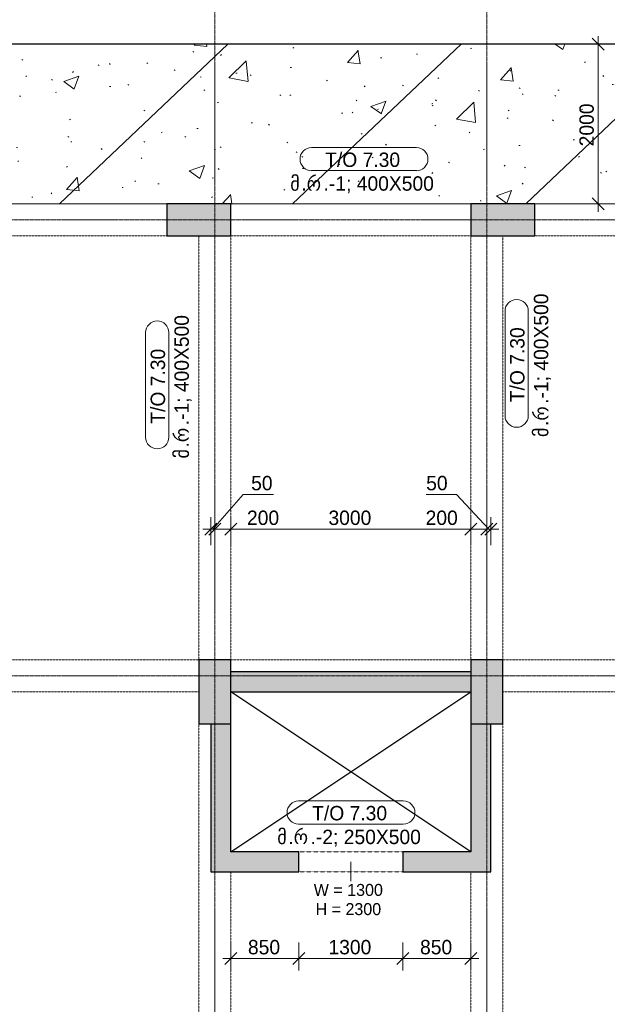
# Model space of a CAD drawing. Header units: millimetres. Extents: x -21500 to 4800, y -5900 to 33113.
# Tile 5 of 8: x -12486 to -5145, y 7592 to 19904. Entities that reach past the tile are written whole.
import ezdxf

# ---------------------------------------------------------------- set-up
doc = ezdxf.new("R2010")
doc.units = ezdxf.units.MM
for name, pattern in [('StructuralPlan-L02$0$Grid Line', [22.225, 12.7, -3.175, 3.175, -3.175]), ('StructuralPlan-L02$0$Hidden', [7.14375, 4.7625, -2.38125]), ('StructuralPlan-L02$0$Hidden 1_5', [2.2, 1.5, -0.7]), ('StructuralPlan-L02$0$Overhead', [3.96875, 2.38125, -1.5875])]:
    doc.linetypes.add(name, pattern=pattern)
for name, color, linetype, lineweight in [('S - HATCH', 252, 'Continuous', 5), ('S - LINE', 7, 'Continuous', 20), ('StructuralPlan-L02$0$A-010-D_DIM', 7, 'Continuous', 5), ('StructuralPlan-L02$0$A-010-D_DIM-100', 7, 'Continuous', 5), ('StructuralPlan-L02$0$A-200-M_WALL_EXT', 7, 'Continuous', 30), ('StructuralPlan-L02$0$A-200-M_WALL_PAT', 7, 'Continuous', 30), ('StructuralPlan-L02$0$A-230-M_FLOOR', 7, 'Continuous', 30), ('StructuralPlan-L02$0$A-230-MH_FLOOR', 7, 'StructuralPlan-L02$0$Hidden', 15), ('StructuralPlan-L02$0$A-325-A_DOOR', 7, 'Continuous', 5), ('StructuralPlan-L02$0$A-325-M_DOOR', 7, 'Continuous', 5), ('StructuralPlan-L02$0$S-280-A_STRUCT_FRAME', 7, 'Continuous', 5), ('StructuralPlan-L02$0$S-280-M_COLUMN', 7, 'Continuous', 30), ('StructuralPlan-L02$0$S-280-M_COLUMN main', 7, 'Continuous', 30), ('StructuralPlan-L02$0$S-280-M_STRUCT_FRAME 4', 7, 'StructuralPlan-L02$0$Hidden 1_5', 5), ('StructuralPlan-L02$0$Z-030-M_GRID', 7, 'Continuous', 5)]:
    doc.layers.add(name, color=color, linetype=linetype, lineweight=lineweight)
doc.styles.add('StructuralPlan-L02$0$Cubicon_2', font='Cubicon.ttf', dxfattribs={"height": 180})
doc.styles.add('StructuralPlan-L02$0$Cubicon_3', font='Cubicon.ttf', dxfattribs={"height": 150})
doc.styles.add('StructuralPlan-L02$0$Cubicon_4', font='Cubicon.ttf', dxfattribs={"height": 180})
doc.dimstyles.new('StructuralPlan-L02$0$CUB_DIM_1_8', dxfattribs={"dimscale": 304.8, "dimtxt": 181.601257, "dimasz": 0.492126, "dimexe": 0.492126, "dimexo": 0.0625, "dimgap": 0, "dimtad": 1, "dimdec": 0, "dimzin": 0, "dimdsep": 46, "dimtxsty": 'StructuralPlan-L02$0$Cubicon_2', "dimblk1": 'StructuralPlan-L02$0$_Oblique', "dimblk2": 'StructuralPlan-L02$0$_Oblique', "dimsah": 1, "dimcen": 0.09, "dimdle": 0.328084, "dimazin": 0, "dimtfac": 1, "dimtdec": 4, "dimtix": 1, "dimtmove": 0, "dimatfit": 3, "dimfxl": 0.656168, "dimfxlon": 1, "dimtvp": 1, "dimtolj": 1, "dimtzin": 0, "dimarcsym": 2})
doc.dimstyles.new('StructuralPlan-L02$0$CUB_DIM_1_8_1', dxfattribs={"dimscale": 304.8, "dimtxt": 181.601257, "dimasz": 0.492126, "dimexe": 0.492126, "dimexo": 0.0625, "dimgap": 0, "dimtad": 1, "dimdec": 0, "dimzin": 0, "dimdsep": 46, "dimtxsty": 'StructuralPlan-L02$0$Cubicon_2', "dimblk1": 'StructuralPlan-L02$0$_Oblique', "dimblk2": 'StructuralPlan-L02$0$_Oblique', "dimsah": 1, "dimcen": 0.09, "dimdle": 0.328084, "dimazin": 0, "dimtfac": 1, "dimtdec": 4, "dimtix": 1, "dimtmove": 1, "dimatfit": 3, "dimfxl": 0.656168, "dimfxlon": 1, "dimtvp": 1, "dimtolj": 1, "dimtzin": 0, "dimarcsym": 2})

# ---------------------------------------------------------------- blocks, each defined once
blk = doc.blocks.new('StructuralPlan-L02$0$00_CUB_DR_XX ღიობი - B2_1300X2300_USED-2844307-L02')
at = {"layer": 'StructuralPlan-L02$0$A-325-M_DOOR', "linetype": 'StructuralPlan-L02$0$Overhead'}
for p, q in [((-658, 125), (642, 125)), ((-658, -125), (642, -125))]:
    blk.add_line(p, q, dxfattribs=at)
blk = doc.blocks.new('StructuralPlan-L02$0$00_CUB_რიგელის თეგი_ზედა ნიშნული_კვეთი_მარკირება - მარკირება-კვეთი-ნიშნული-1405924-L02')
at = {"layer": 'StructuralPlan-L02$0$S-280-A_STRUCT_FRAME'}
for p, q in [((6.54, 3.05), (-6.54, 3.05)), ((-6.54, 0.16), (6.54, 0.16))]:
    blk.add_line(p, q, dxfattribs=at)
for centre, start, end in [((-6.54, 1.6), 90, 270), ((6.54, 1.6), 270, 90)]:
    blk.add_arc(centre, 1.45, start, end, dxfattribs=at)
blk = doc.blocks.new('StructuralPlan-L02$0$DIMBLOCK74-L02')
at = {"layer": 'StructuralPlan-L02$0$A-010-D_DIM-100', "transparency": 16777216}
for p, q in [((-5261, 19700), (-5261, 17500)), ((-5261, 19600), (-5411, 19600)), ((-5261, 19600), (-5336, 19675)), ((-5261, 19600), (-5186, 19525)), ((-5261, 19600), (-5061, 19600)), ((-5261, 17600), (-5336, 17675)), ((-5261, 17600), (-5411, 17600)), ((-5261, 17600), (-5186, 17525)), ((-5261, 17600), (-5061, 17600))]:
    blk.add_line(p, q, dxfattribs=at)
at = {"layer": 'StructuralPlan-L02$0$A-010-D_DIM-100', "color": 0, "transparency": 16777216, "insert": (-5494, 18321), "char_height": 180, "width": 670.53, "attachment_point": 1, "rotation": 90, "line_spacing_factor": 0.931288, "style": 'StructuralPlan-L02$0$Cubicon_2'}
blk.add_mtext('2000', dxfattribs=at)
blk = doc.blocks.new('StructuralPlan-L02$0$_Oblique')
at = {"color": 0, "linetype": 'ByBlock', "lineweight": -2}
blk.add_line((-0.5, -0.5), (0.5, 0.5), dxfattribs=at)
blk = doc.blocks.new('StructuralPlan-L02$0$DIMBLOCK84-L02')
at = {"layer": 'StructuralPlan-L02$0$A-010-D_DIM-100', "transparency": 16777216}
for p, q in [((-9850, 8164), (-9850, 8364)), ((-9000, 8164), (-9000, 8364)), ((-9950, 8164), (-9000, 8164)), ((-9850, 8164), (-9925, 8089)), ((-9850, 8164), (-9775, 8239)), ((-9850, 8164), (-9850, 8014)), ((-9000, 8164), (-9075, 8089)), ((-9000, 8164), (-8925, 8239)), ((-9000, 8164), (-9000, 8014))]:
    blk.add_line(p, q, dxfattribs=at)
at = {"layer": 'StructuralPlan-L02$0$A-010-D_DIM-100', "color": 0, "transparency": 16777216, "insert": (-9635, 8397), "char_height": 180, "width": 502.9, "attachment_point": 1, "line_spacing_factor": 0.931288, "style": 'StructuralPlan-L02$0$Cubicon_2'}
blk.add_mtext('850', dxfattribs=at)
blk = doc.blocks.new('StructuralPlan-L02$0$DIMBLOCK85-L02')
at = {"layer": 'StructuralPlan-L02$0$A-010-D_DIM-100', "transparency": 16777216}
for p, q in [((-9000, 8164), (-9000, 8364)), ((-7700, 8164), (-7700, 8364)), ((-9000, 8164), (-9075, 8089)), ((-9000, 8164), (-8925, 8239)), ((-9000, 8164), (-7700, 8164)), ((-9000, 8164), (-9000, 8014)), ((-7700, 8164), (-7775, 8089)), ((-7700, 8164), (-7625, 8239)), ((-7700, 8164), (-7700, 8014))]:
    blk.add_line(p, q, dxfattribs=at)
at = {"layer": 'StructuralPlan-L02$0$A-010-D_DIM-100', "color": 0, "transparency": 16777216, "insert": (-8629, 8397), "char_height": 180, "width": 670.53, "attachment_point": 1, "line_spacing_factor": 0.931288, "style": 'StructuralPlan-L02$0$Cubicon_2'}
blk.add_mtext('1300', dxfattribs=at)
blk = doc.blocks.new('StructuralPlan-L02$0$DIMBLOCK86-L02')
at = {"layer": 'StructuralPlan-L02$0$A-010-D_DIM-100', "transparency": 16777216}
for p, q in [((-7700, 8164), (-7700, 8364)), ((-6850, 8164), (-6850, 8364)), ((-7700, 8164), (-7775, 8089)), ((-7700, 8164), (-7625, 8239)), ((-7700, 8164), (-6750, 8164)), ((-7700, 8164), (-7700, 8014)), ((-6850, 8164), (-6925, 8089)), ((-6850, 8164), (-6775, 8239)), ((-6850, 8164), (-6850, 8014))]:
    blk.add_line(p, q, dxfattribs=at)
at = {"layer": 'StructuralPlan-L02$0$A-010-D_DIM-100', "color": 0, "transparency": 16777216, "insert": (-7485, 8397), "char_height": 180, "width": 502.9, "attachment_point": 1, "line_spacing_factor": 0.931288, "style": 'StructuralPlan-L02$0$Cubicon_2'}
blk.add_mtext('850', dxfattribs=at)
blk = doc.blocks.new('StructuralPlan-L02$0$DIMBLOCK87-L02')
at = {"layer": 'StructuralPlan-L02$0$A-010-D_DIM-100', "transparency": 16777216}
for p, q in [((-9695, 13967), (-10075, 13533)), ((-9315, 13967), (-9695, 13967)), ((-10100, 13533), (-10100, 13683)), ((-10050, 13533), (-10050, 13683)), ((-10100, 13533), (-10025, 13608)), ((-10050, 13533), (-9975, 13608)), ((-10200, 13533), (-10050, 13533)), ((-10100, 13533), (-10175, 13458)), ((-10050, 13533), (-10125, 13458)), ((-10100, 13533), (-10100, 13333)), ((-10050, 13533), (-10050, 13316))]:
    blk.add_line(p, q, dxfattribs=at)
at = {"layer": 'StructuralPlan-L02$0$A-010-D_DIM-100', "color": 0, "transparency": 16777216, "insert": (-9595, 14200), "char_height": 180, "width": 335.26, "attachment_point": 1, "line_spacing_factor": 0.931288, "style": 'StructuralPlan-L02$0$Cubicon_2'}
blk.add_mtext('50', dxfattribs=at)
blk = doc.blocks.new('StructuralPlan-L02$0$DIMBLOCK88-L02')
at = {"layer": 'StructuralPlan-L02$0$A-010-D_DIM-100', "transparency": 16777216}
for p, q in [((-10050, 13533), (-10050, 13683)), ((-9850, 13533), (-9850, 13683)), ((-10050, 13533), (-9975, 13608)), ((-9850, 13533), (-9775, 13608)), ((-10050, 13533), (-10125, 13458)), ((-10050, 13533), (-9850, 13533)), ((-10050, 13533), (-10050, 13316)), ((-9747, 13533), (-9950, 13533)), ((-9850, 13533), (-9925, 13458)), ((-9850, 13533), (-9850, 13333)), ((-9228, 13533), (-9747, 13533))]:
    blk.add_line(p, q, dxfattribs=at)
at = {"layer": 'StructuralPlan-L02$0$A-010-D_DIM-100', "color": 0, "transparency": 16777216, "insert": (-9647, 13766), "char_height": 180, "width": 502.9, "attachment_point": 1, "line_spacing_factor": 0.931288, "style": 'StructuralPlan-L02$0$Cubicon_2'}
blk.add_mtext('200', dxfattribs=at)
blk = doc.blocks.new('StructuralPlan-L02$0$DIMBLOCK89-L02')
at = {"layer": 'StructuralPlan-L02$0$A-010-D_DIM-100', "transparency": 16777216}
for p, q in [((-9850, 13533), (-9850, 13683)), ((-6850, 13533), (-6850, 13683)), ((-9850, 13533), (-9775, 13608)), ((-6850, 13533), (-6775, 13608)), ((-9850, 13533), (-9925, 13458)), ((-9850, 13533), (-6850, 13533)), ((-9850, 13533), (-9850, 13333)), ((-6850, 13533), (-6925, 13458)), ((-6850, 13533), (-6850, 13333))]:
    blk.add_line(p, q, dxfattribs=at)
at = {"layer": 'StructuralPlan-L02$0$A-010-D_DIM-100', "color": 0, "transparency": 16777216, "insert": (-8629, 13766), "char_height": 180, "width": 670.53, "attachment_point": 1, "line_spacing_factor": 0.931288, "style": 'StructuralPlan-L02$0$Cubicon_2'}
blk.add_mtext('3000', dxfattribs=at)
blk = doc.blocks.new('StructuralPlan-L02$0$DIMBLOCK90-L02')
at = {"layer": 'StructuralPlan-L02$0$A-010-D_DIM-100', "transparency": 16777216}
for p, q in [((-6850, 13533), (-6850, 13683)), ((-6650, 13533), (-6650, 13683)), ((-6850, 13533), (-6775, 13608)), ((-6650, 13533), (-6575, 13608)), ((-7415, 13533), (-6896, 13533)), ((-6850, 13533), (-6925, 13458)), ((-6896, 13533), (-6750, 13533)), ((-6850, 13533), (-6650, 13533)), ((-6850, 13533), (-6850, 13333)), ((-6650, 13533), (-6725, 13458)), ((-6650, 13533), (-6650, 13316))]:
    blk.add_line(p, q, dxfattribs=at)
at = {"layer": 'StructuralPlan-L02$0$A-010-D_DIM-100', "color": 0, "transparency": 16777216, "insert": (-7415, 13766), "char_height": 180, "width": 502.9, "attachment_point": 1, "line_spacing_factor": 0.931288, "style": 'StructuralPlan-L02$0$Cubicon_2'}
blk.add_mtext('200', dxfattribs=at)
blk = doc.blocks.new('StructuralPlan-L02$0$DIMBLOCK91-L02')
at = {"layer": 'StructuralPlan-L02$0$A-010-D_DIM-100', "transparency": 16777216}
for p, q in [((-7408, 13967), (-7029, 13967)), ((-7029, 13967), (-6625, 13533)), ((-6650, 13533), (-6650, 13683)), ((-6600, 13533), (-6600, 13683)), ((-6650, 13533), (-6575, 13608)), ((-6600, 13533), (-6525, 13608)), ((-6650, 13533), (-6725, 13458)), ((-6600, 13533), (-6675, 13458)), ((-6650, 13533), (-6500, 13533)), ((-6650, 13533), (-6650, 13316)), ((-6600, 13533), (-6600, 13333))]:
    blk.add_line(p, q, dxfattribs=at)
at = {"layer": 'StructuralPlan-L02$0$A-010-D_DIM-100', "color": 0, "transparency": 16777216, "insert": (-7408, 14200), "char_height": 180, "width": 335.26, "attachment_point": 1, "line_spacing_factor": 0.931288, "style": 'StructuralPlan-L02$0$Cubicon_2'}
blk.add_mtext('50', dxfattribs=at)
blk = doc.blocks.new('A$C48b6c5dc')
at = {"layer": 'S - HATCH', "lineweight": 0, "transparency": 33554684}
h = blk.add_hatch(dxfattribs=at)
h.set_pattern_fill('FP_7', color=256, scale=3.567164, angle=-135, style=0, pattern_type=2)
h.set_pattern_definition([(43.548, (-111060.8, -68268.5), (-1382.423, 1454.328), []), (48.548, (-111060.8, -68268.5), (1914.067, -216.457), [200.653, -2207.183]), (353.548, (-111060.8, -68268.5), (-320.1, 2021.156), [160.522, -1765.746]), (99, (-110901.3, -68286.5), (1593.953, 1804.714), [170.528, -1875.818]), (44.733, (-111047.3, -67733.6), (2843.137, -514.994), [300.98, -3310.774]), (95.184, (-110810.4, -67776.5), (2565.79, 2541.947), [255.794, -2813.726]), (349.733, (-111047.3, -67733.6), (2565.77, 2541.965), [240.784, -2648.62]), (19.548, (-110783.2, -67874.1), (1569.14, -1117.276), [200.653, -2207.183]), (324.548, (-110783.2, -67874.1), (699.908, 1922.927), [160.522, -1765.746]), (70, (-110652.5, -67967.2), (2269.045, 805.675), [170.528, -1875.818]), (36.048, (-111060.84, -68268.5), (36.7263, 593.0033), [14.95, -1147.9456, 14.95, -1180.05, -1181.623]), (36.048, (-111060.84, -68268.5), (36.7263, 593.0033), [-2357.8956, 14.95, -1166.673]), (6.048, (-111060.84, -68268.5), (486.881, 691.3504), [14.95, -666.3784, 14.95, -1121.192, -450.3545]), (6.048, (-111060.84, -68268.5), (486.881, 691.3504), [-1817.47, 14.95, -435.4045]), (326.048, (-111458.45, -68258.43), (950.791, -64.3417), [14.95, -430.9455, 14.95, -1376.244, -1846.0075]), (326.048, (-111458.45, -68258.43), (950.791, -64.3417), [-1837.0896, 14.95, -1831.0575]), (316.048, (-111636.75, -68253.9), (1044.3507, 152.131), [14.95, -564.714, 14.95, -908.9456, -1310.933]), (316.048, (-111636.75, -68253.9), (1044.3507, 152.131), [-1503.56, 14.95, -1295.983])])
h.paths.add_polyline_path([(-400, 17600), (-400, 19600), (-13600, 19600), (-13600, 17600)])
blk = doc.blocks.new('StructuralPlan-L02')
at = {"layer": 'StructuralPlan-L02$0$A-200-M_WALL_PAT', "true_color": 0xa4a4a4}
for points in [[(-6850, 11500), (-6850, 11750), (-9850, 11750), (-9850, 11500), (-8350, 11500)], [(-10100, 9250), (-9850, 9250), (-9850, 11100), (-10100, 11100), (-10100, 9500)], [(-6850, 9500), (-6600, 9500), (-6600, 11100), (-6850, 11100), (-6850, 10707.6)]]:
    blk.add_hatch(color=253, dxfattribs=at).paths.add_polyline_path(points)
h = blk.add_hatch(color=253, dxfattribs=at)
h.paths.add_polyline_path([(-9850, 9250), (-9000, 9250), (-9000, 9500), (-9850, 9500)])
h.paths.add_polyline_path([(-7700, 9250), (-6600, 9250), (-6600, 9500), (-7700, 9500)])
at = {"layer": 'StructuralPlan-L02$0$S-280-M_COLUMN main', "true_color": 0xa4a4a4}
for points in [[(-9850, 17200), (-9850, 17600), (-10650, 17600), (-10650, 17200)], [(-6050, 17200), (-6050, 17600), (-6850, 17600), (-6850, 17200)], [(-10100, 11100), (-9850, 11100), (-9850, 11900), (-10250, 11900), (-10250, 11100)], [(-6850, 11100), (-6450, 11100), (-6450, 11900), (-6850, 11900), (-6850, 11500)]]:
    blk.add_hatch(color=253, dxfattribs=at).paths.add_polyline_path(points)
at = {"lineweight": 30}
for p, q in [((-6850, 9500), (-9850, 11500)), ((-9850, 9500), (-6850, 11500))]:
    blk.add_line(p, q, dxfattribs=at)
at = {"layer": 'StructuralPlan-L02$0$A-200-M_WALL_EXT'}
for p, q in [((-6850, 11750), (-9850, 11750)), ((-9850, 11500), (-6850, 11500)), ((-10100, 11100), (-10100, 9250)), ((-9850, 9500), (-9850, 11100)), ((-6850, 11100), (-6850, 9500)), ((-6600, 9250), (-6600, 11100)), ((-9000, 9500), (-9850, 9500)), ((-9000, 9250), (-9000, 9500)), ((-6850, 9500), (-7700, 9500)), ((-7700, 9500), (-7700, 9250)), ((-10100, 9250), (-9000, 9250)), ((-7700, 9250), (-6600, 9250))]:
    blk.add_line(p, q, dxfattribs=at)
at = {"layer": 'StructuralPlan-L02$0$A-230-M_FLOOR'}
blk.add_line((-400, 19600), (-13600, 19600), dxfattribs=at)
at = {"layer": 'StructuralPlan-L02$0$A-230-MH_FLOOR'}
for p, q in [((-10650, 17600), (-13600, 17600)), ((-6850, 17600), (-9850, 17600)), ((-1200, 17600), (-6050, 17600))]:
    blk.add_line(p, q, dxfattribs=at)
at = {"layer": 'StructuralPlan-L02$0$A-325-A_DOOR'}
blk.add_line((-8350, 9375), (-8350, 9132.5), dxfattribs=at)
at = {"layer": 'StructuralPlan-L02$0$S-280-M_COLUMN'}
for p, q in [((-9850, 17600), (-10650, 17600)), ((-10650, 17600), (-10650, 17200)), ((-9850, 17200), (-9850, 17600)), ((-6050, 17600), (-6850, 17600)), ((-6850, 17600), (-6850, 17200)), ((-6050, 17200), (-6050, 17600)), ((-10650, 17200), (-9850, 17200)), ((-6850, 17200), (-6050, 17200)), ((-10250, 11900), (-10250, 11100)), ((-9850, 11900), (-10250, 11900)), ((-9850, 11750), (-9850, 11900)), ((-6850, 11900), (-6850, 11750)), ((-6450, 11900), (-6850, 11900)), ((-6450, 11100), (-6450, 11900)), ((-9850, 11100), (-9850, 11500)), ((-6850, 11500), (-6850, 11100)), ((-10250, 11100), (-10100, 11100)), ((-6600, 11100), (-6450, 11100))]:
    blk.add_line(p, q, dxfattribs=at)
at = {"layer": 'StructuralPlan-L02$0$S-280-M_COLUMN main'}
for p, q in [((-9850, 11500), (-9850, 11750)), ((-6850, 11750), (-6850, 11500)), ((-10100, 11100), (-9850, 11100)), ((-6850, 11100), (-6600, 11100))]:
    blk.add_line(p, q, dxfattribs=at)
at = {"layer": 'StructuralPlan-L02$0$S-280-M_STRUCT_FRAME 4'}
for p, q in [((-10650, 17200), (-15500, 17200)), ((-10250, 11900), (-10250, 17200)), ((-9850, 17200), (-9850, 11900)), ((-6850, 17200), (-9850, 17200)), ((-6850, 11900), (-6850, 17200)), ((-6450, 17200), (-6450, 11900)), ((-1200, 17200), (-6050, 17200)), ((-15900, 11900), (-10250, 11900)), ((-9850, 11900), (-6850, 11900)), ((-6450, 11900), (-800, 11900)), ((-10250, 11500), (-15900, 11500)), ((-800, 11500), (-6450, 11500)), ((-10250, 6900), (-10250, 11100)), ((-6450, 11100), (-6450, 6900)), ((-9850, 9250), (-9850, 6900)), ((-6850, 6900), (-6850, 9250))]:
    blk.add_line(p, q, dxfattribs=at)
at = {"layer": 'StructuralPlan-L02$0$Z-030-M_GRID', "linetype": 'StructuralPlan-L02$0$Grid Line'}
for p, q in [((-10050, 22400), (-10050, -5000)), ((-6650, 22400), (-6650, -5000)), ((3900, 17400), (-20600, 17400)), ((3900, 11700), (-20600, 11700))]:
    blk.add_line(p, q, dxfattribs=at)
at = {"layer": 'StructuralPlan-L02$0$A-325-M_DOOR', "rotation": 180}
blk.add_blockref('StructuralPlan-L02$0$00_CUB_DR_XX ღიობი - B2_1300X2300_USED-2844307-L02', (-8358.2, 9375), dxfattribs=at)
at = {"layer": 'StructuralPlan-L02$0$S-280-A_STRUCT_FRAME', "xscale": 99.99999999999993, "yscale": 99.99999999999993, "zscale": 99.99999999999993}
for p in [(-8185.1, 18000.7), (-8347.6, 9830)]:
    blk.add_blockref('StructuralPlan-L02$0$00_CUB_რიგელის თეგი_ზედა ნიშნული_კვეთი_მარკირება - მარკირება-კვეთი-ნიშნული-1405924-L02', p, dxfattribs=at)
at = {"layer": 'StructuralPlan-L02$0$S-280-A_STRUCT_FRAME', "xscale": 99.99999999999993, "yscale": 99.99999999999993, "zscale": 99.99999999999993, "rotation": 89.99999999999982}
for p in [(-6117.6, 15606.5), (-10608.1, 15337.8)]:
    blk.add_blockref('StructuralPlan-L02$0$00_CUB_რიგელის თეგი_ზედა ნიშნული_კვეთი_მარკირება - მარკირება-კვეთი-ნიშნული-1405924-L02', p, dxfattribs=at)
at = {"layer": 'StructuralPlan-L02$0$A-325-A_DOOR', "char_height": 150, "attachment_point": 1, "style": 'StructuralPlan-L02$0$Cubicon_3'}
for s, insert, width in [('W = 1300', (-8813, 9097.3), 1114.346), ('H = 2300', (-8790.2, 8857.6), 1058.227)]:
    blk.add_mtext(s, dxfattribs=dict(at, insert=insert, width=width))
at = {"layer": 'StructuralPlan-L02$0$S-280-A_STRUCT_FRAME', "char_height": 180, "attachment_point": 1}
for s, insert, width, style in [('T/O 7.30', (-8670.5, 18243.1), 1162.447, 'StructuralPlan-L02$0$Cubicon_2'), ('\\fCubicon|b0|i0|c254|p2|;მ', (-9107, 17946.1), 168.354, 'StructuralPlan-L02$0$Cubicon_4'), ('\\fCubicon|b0|i0|c254|p2|;რ', (-8901.9, 17946.1), 256.54, 'StructuralPlan-L02$0$Cubicon_4'), ('.-1; 400X500', (-8690.2, 17946.1), 1715.611, 'StructuralPlan-L02$0$Cubicon_2'), ('\\fCubicon|b0|i0|c204|p2|;.', (-8968.1, 17946.1), 80.169, 'StructuralPlan-L02$0$Cubicon_2'), ('T/O 7.30', (-8833, 10072.4), 1162.447, 'StructuralPlan-L02$0$Cubicon_2'), ('\\fCubicon|b0|i0|c254|p2|;მ', (-9269.5, 9775.4), 168.354, 'StructuralPlan-L02$0$Cubicon_4'), ('\\fCubicon|b0|i0|c254|p2|;რ', (-9064.4, 9775.4), 256.54, 'StructuralPlan-L02$0$Cubicon_4'), ('.-2; 250X500', (-8852.8, 9775.4), 1715.611, 'StructuralPlan-L02$0$Cubicon_2'), ('\\fCubicon|b0|i0|c204|p2|;.', (-9130.6, 9775.4), 80.169, 'StructuralPlan-L02$0$Cubicon_2')]:
    blk.add_mtext(s, dxfattribs=dict(at, insert=insert, width=width, style=style))
at = {"layer": 'StructuralPlan-L02$0$S-280-A_STRUCT_FRAME', "char_height": 180, "attachment_point": 1, "rotation": 90}
for s, insert, width, style in [('.-1; 400X500', (-6063, 15101.4), 1715.611, 'StructuralPlan-L02$0$Cubicon_2'), ('.-1; 400X500', (-10553.5, 14832.7), 1715.611, 'StructuralPlan-L02$0$Cubicon_2'), ('T/O 7.30', (-6360, 15121.1), 1162.447, 'StructuralPlan-L02$0$Cubicon_2'), ('T/O 7.30', (-10850.5, 14852.5), 1162.447, 'StructuralPlan-L02$0$Cubicon_2'), ('\\fCubicon|b0|i0|c254|p2|;რ', (-6063, 14889.7), 256.54, 'StructuralPlan-L02$0$Cubicon_4'), ('\\fCubicon|b0|i0|c254|p2|;მ', (-6063, 14684.6), 168.354, 'StructuralPlan-L02$0$Cubicon_4'), ('\\fCubicon|b0|i0|c254|p2|;რ', (-10553.5, 14621), 256.54, 'StructuralPlan-L02$0$Cubicon_4'), ('\\fCubicon|b0|i0|c204|p2|;.', (-6063, 14823.5), 80.169, 'StructuralPlan-L02$0$Cubicon_2'), ('\\fCubicon|b0|i0|c254|p2|;მ', (-10553.5, 14416), 168.354, 'StructuralPlan-L02$0$Cubicon_4'), ('\\fCubicon|b0|i0|c204|p2|;.', (-10553.5, 14554.9), 80.169, 'StructuralPlan-L02$0$Cubicon_2')]:
    blk.add_mtext(s, dxfattribs=dict(at, insert=insert, width=width, style=style))
at = {"layer": 'StructuralPlan-L02$0$A-010-D_DIM'}
dim = blk.add_linear_dim(base=(-5261, 17600), p1=(-5061, 19600), p2=(-5061, 17600), angle=90, dimstyle='StructuralPlan-L02$0$CUB_DIM_1_8', override={"dimpost": '<>', "dimfxl": 2000}, dxfattribs=at)
dim.commit()
dim.dimension.update_dxf_attribs({"geometry": 'StructuralPlan-L02$0$DIMBLOCK74-L02', "text_midpoint": (-5352.9, 18600)})
for base, p1, p2, override, picture, middle in [((-10050, 13532.8), (-10100, 13332.8), (-10050, 13316.4), {"dimpost": '<>', "dimfxl": 52.645133}, 'StructuralPlan-L02$0$DIMBLOCK87-L02', (-9427.2, 14080)), ((-6600, 13532.8), (-6650, 13316.4), (-6600, 13332.8), {"dimpost": '<>', "dimfxl": 52.645133}, 'StructuralPlan-L02$0$DIMBLOCK91-L02', (-7240.5, 14080)), ((-9850, 13532.8), (-10050, 13316.4), (-9850, 13332.8), {"dimpost": '<>', "dimfxl": 200.677627}, 'StructuralPlan-L02$0$DIMBLOCK88-L02', (-9395.2, 13645.9)), ((-6650, 13532.8), (-6850, 13332.8), (-6650, 13316.4), {"dimpost": '<>', "dimfxl": 200.677627}, 'StructuralPlan-L02$0$DIMBLOCK90-L02', (-7163.2, 13645.9))]:
    dim = blk.add_linear_dim(base=base, p1=p1, p2=p2, dimstyle='StructuralPlan-L02$0$CUB_DIM_1_8_1', override=override, dxfattribs=at)
    dim.commit()
    dim.dimension.update_dxf_attribs({"geometry": picture, "text_midpoint": middle, "dimtype": 128})
for base, p1, p2, override, picture, middle in [((-6850, 13532.8), (-9850, 13332.8), (-6850, 13332.8), {"dimpost": '<>', "dimfxl": 2999.999947}, 'StructuralPlan-L02$0$DIMBLOCK89-L02', (-8350, 13624.7)), ((-9000, 8163.6), (-9850, 8363.6), (-9000, 8363.6), {"dimpost": '<>', "dimfxl": 849.999915}, 'StructuralPlan-L02$0$DIMBLOCK84-L02', (-9425, 8255.4)), ((-7700, 8163.6), (-9000, 8363.6), (-7700, 8363.6), {"dimpost": '<>', "dimfxl": 1300}, 'StructuralPlan-L02$0$DIMBLOCK85-L02', (-8350, 8255.5)), ((-6850, 8163.6), (-7700, 8363.6), (-6850, 8363.6), {"dimpost": '<>', "dimfxl": 850.000032}, 'StructuralPlan-L02$0$DIMBLOCK86-L02', (-7275, 8255.4))]:
    dim = blk.add_linear_dim(base=base, p1=p1, p2=p2, dimstyle='StructuralPlan-L02$0$CUB_DIM_1_8', override=override, dxfattribs=at)
    dim.commit()
    dim.dimension.update_dxf_attribs({"geometry": picture, "text_midpoint": middle})

msp = doc.modelspace()

# ---------------------------------------------------------------- block references
at = {"layer": 'S - HATCH', "lineweight": 0}
msp.add_blockref('A$C48b6c5dc', (0, 0), dxfattribs=at)
at = {"layer": 'S - LINE'}
msp.add_blockref('StructuralPlan-L02', (0, 0), dxfattribs=at)

doc.saveas('drawing.dxf')
